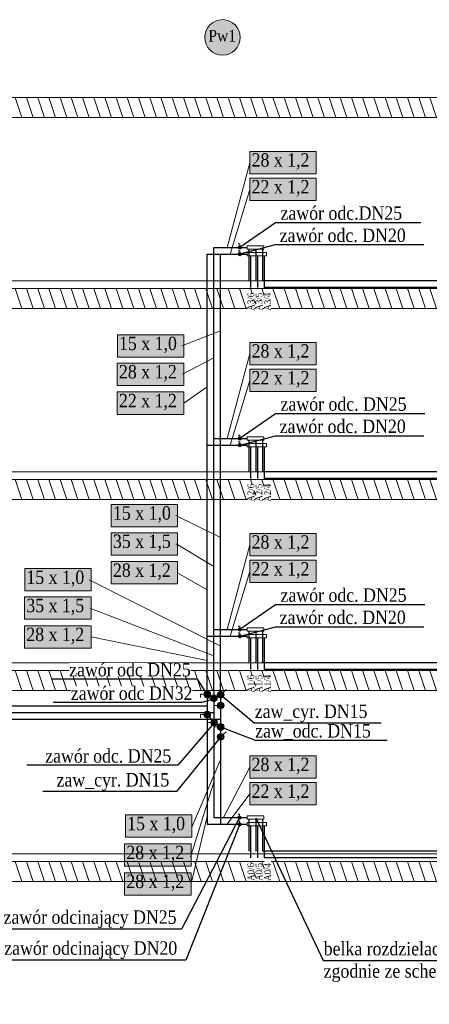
# Model space of a CAD drawing. Header units: millimetres. Extents: x -102560 to 77680, y 7163 to 33028.
# Tile 74 of 80: x 14679 to 20794, y 13900 to 28589. Entities that reach past the tile are written whole.
import ezdxf
from ezdxf import colors
from ezdxf.entities.mleader import LeaderData, LeaderLine
from ezdxf.enums import TextEntityAlignment as Align
from ezdxf.math import Vec2, Vec3

# ---------------------------------------------------------------- set-up
doc = ezdxf.new("R2010")
doc.units = ezdxf.units.MM
for name, color, linetype, lineweight, true_color in [('IS_Belka cwu', 7, 'Continuous', 0, 0x000000), ('IS_Belka zwu', 7, 'Continuous', 0, 0x000000), ('IS_Działka cyrkulacyjna', 7, 'Continuous', 30, 0x800080), ('IS_Działka cyrkulacyjna (Rozwinięcie)', 7, 'Continuous', 0, 0x000000), ('IS_Działka wody ciepłej', 1, 'Continuous', 30, 0xff0000), ('IS_Działka wody ciepłej (Rozwinięcie)', 7, 'Continuous', 0, 0x000000), ('IS_Działka wody ciepłej_etykieta', 7, 'Continuous', 0, 0x000000), ('IS_Działka wody zimnej (Rozwinięcie)', 7, 'Continuous', 0, 0x000000), ('IS_Działka wody zimnej_etykieta', 7, 'Continuous', 0, 0x000000), ('IS_Konstrukcja (Rozwinięcie)', 7, 'Continuous', 9, 0x000000), ('IS_Pion (Rozwinięcie)_etykieta2', 7, 'Continuous', 0, 0x000000), ('IS_Zawór3', 7, 'Continuous', 5, 0x000000)]:
    doc.layers.add(name, color=color, linetype=linetype, lineweight=lineweight, true_color=true_color)
for name, color, linetype, lineweight in [('IS_Działka wody ciepłej_podstropowa', 30, 'Continuous', 30), ('IS_Działka wody zimnej', 5, 'Continuous', 30), ('IS_Działka wody zimnej_podstropowa', 84, 'Continuous', 30), ('RR_IWK_ciepla woda', 10, 'C.W.U.', 40), ('RR_IWK_opisy', 7, 'Continuous', 0)]:
    doc.layers.add(name, color=color, linetype=linetype, lineweight=lineweight)
doc.styles.add('Garamond', font='GARA.TTF')
doc.styles.add('Garamond_____', font='GARA.TTF')
doc.styles.get("Standard").update_dxf_attribs({"font": 'arial.ttf'})
doc.linetypes.add('C.W.U.', pattern='A,16.8,-4.8,["C.W.U.",Standard,S=2.4,R=0,X=-2.4,Y=-1.2],-10.2', length=31.8)

# ---------------------------------------------------------------- blocks, each defined once
blk = doc.blocks.new('16_TypRysunkowyZaworu_Kurek_PL_00000000-0000-0000-0000-000000000000_Normal')
at = {"layer": 'IS_Zawór3', "lineweight": 50, "true_color": 0xffffff, "transparency": 33554687}
h = blk.add_hatch(color=7, dxfattribs=at)
edge = h.paths.add_edge_path(flags=0)
edge.add_arc((0, 0), 0.25, 0, 360)
at = {"layer": 'IS_Zawór3', "linetype": 'ByBlock', "lineweight": -2}
for points in [[(0, 0.5, 0), (0.25, 0.5, 0)], [(0, 0.25, 0), (0, 0.5, 0)]]:
    blk.add_polyline3d(points, dxfattribs=at)
blk.add_circle((0, 0), 0.25, dxfattribs=at)
blk = doc.blocks.new('4_TypRysunkowyZaworu_Kurek_PL_0bd83ec9-96a0-469b-8a8e-fb38eb52c89e_Normal')
at = {"layer": 'IS_Zawór3', "lineweight": 50, "true_color": 0xffffff, "transparency": 33554687}
h = blk.add_hatch(color=7, dxfattribs=at)
edge = h.paths.add_edge_path(flags=0)
edge.add_arc((0, 0), 0.25, 0, 360)
at = {"layer": 'IS_Zawór3', "linetype": 'ByBlock', "lineweight": -2}
for points in [[(0, 0.5, 0), (0.25, 0.5, 0)], [(0, 0.25, 0), (0, 0.5, 0)]]:
    blk.add_polyline3d(points, dxfattribs=at)
blk.add_circle((0, 0), 0.25, dxfattribs=at)
blk = doc.blocks.new('A$C687F53C9')
at = {"layer": 'IS_Zawór3', "lineweight": 50, "true_color": 0xffffff, "transparency": 33554687}
h = blk.add_hatch(color=7, dxfattribs=at)
edge = h.paths.add_edge_path(flags=0)
edge.add_arc((-409, 19), 50, -180, 180, ccw=False)
at = {"layer": 'IS_Zawór3', "ltscale": 40}
blk.add_line((-373, 53), (-328, 94), dxfattribs=at)
at = {"layer": 'IS_Zawór3', "linetype": 'ByBlock', "lineweight": -2}
blk.add_circle((-409, 19), 50, dxfattribs=at)

msp = doc.modelspace()

# ---------------------------------------------------------------- hatches: boundary and pattern name
at = {"layer": 'IS_Działka cyrkulacyjna (Rozwinięcie)', "lineweight": 50, "true_color": 0xffffff, "transparency": 33554687}
for points in [[(16137, 23555), (17127, 23555), (17127, 23888), (16137, 23888)], [(16047, 21024), (17037, 21024), (17037, 21358), (16047, 21358)], [(14754, 20066), (15744, 20066), (15744, 20400), (14754, 20400)]]:
    msp.add_hatch(color=7, dxfattribs=at).paths.add_polyline_path(points)
at = {"layer": 'IS_Działka wody ciepłej (Rozwinięcie)', "lineweight": 50, "true_color": 0xffffff, "transparency": 33554687}
for points in [[(16136, 22701), (17127, 22701), (17127, 23035), (16136, 23035)], [(16046, 20171), (17037, 20171), (17037, 20504), (16046, 20504)], [(14753, 19213), (15744, 19213), (15744, 19546), (14753, 19546)], [(16246, 15529), (17237, 15529), (17237, 15862), (16246, 15862)]]:
    msp.add_hatch(color=7, dxfattribs=at).paths.add_polyline_path(points)
at = {"layer": 'IS_Działka wody zimnej (Rozwinięcie)', "lineweight": 50, "true_color": 0xffffff, "transparency": 33554687}
for points in [[(16136, 23133), (17127, 23133), (17127, 23467), (16136, 23467)], [(16046, 20602), (17037, 20602), (17037, 20936), (16046, 20936)], [(14753, 19644), (15744, 19644), (15744, 19978), (14753, 19978)], [(16246, 15960), (17237, 15960), (17237, 16294), (16246, 16294)]]:
    msp.add_hatch(color=7, dxfattribs=at).paths.add_polyline_path(points)
at = {"layer": 'IS_Działka wody zimnej_etykieta', "lineweight": 50, "true_color": 0xffffff, "transparency": 33554687}
for points in [[(18116, 26291), (19107, 26291), (19107, 26625), (18116, 26625)], [(18116, 25891), (19107, 25891), (19107, 26225), (18116, 26225)], [(18116, 23441), (19107, 23441), (19107, 23775), (18116, 23775)], [(18116, 23041), (19107, 23041), (19107, 23375), (18116, 23375)], [(18116, 20591), (19107, 20591), (19107, 20925), (18116, 20925)], [(18116, 20191), (19107, 20191), (19107, 20525), (18116, 20525)], [(18116, 16875), (19107, 16875), (19107, 17209), (18116, 17209)]]:
    msp.add_hatch(color=7, dxfattribs=at).paths.add_polyline_path(points)
at = {"layer": 'IS_Konstrukcja (Rozwinięcie)', "true_color": 0xc0c0c0, "transparency": 33554687, "extrusion": (0, 0, -1)}
h = msp.add_hatch(dxfattribs=at)
h.set_pattern_fill('ANSI31', color=9, scale=50.000001, angle=206.6202, style=0)
h.set_pattern_definition([(251.62016, (2400, 27280.6), (150.6517, -50.0563), [])])
h.paths.add_polyline_path([(-77680, 27431), (-77680, 27131), (-2610, 27131), (-2610, 27431)])
h = msp.add_hatch(dxfattribs=at)
h.set_pattern_fill('ANSI31', color=9, scale=50.000001, angle=206.6202, style=0)
h.set_pattern_definition([(251.62016, (2400, 24430.6), (150.6517, -50.0563), [])])
h.paths.add_polyline_path([(-77680, 24581), (-77680, 24281), (-2610, 24281), (-2610, 24581)])
h = msp.add_hatch(dxfattribs=at)
h.set_pattern_fill('ANSI31', color=9, scale=50.000001, angle=206.6202, style=0)
h.set_pattern_definition([(251.62016, (2400, 21580.6), (150.6517, -50.0563), [])])
h.paths.add_polyline_path([(-77680, 21731), (-77680, 21431), (-2610, 21431), (-2610, 21731)])
h = msp.add_hatch(dxfattribs=at)
h.set_pattern_fill('ANSI31', color=9, scale=50.000001, angle=206.6202, style=0)
h.set_pattern_definition([(251.62016, (2400, 18730.6), (150.6517, -50.0563), [])])
h.paths.add_polyline_path([(-77680, 18881), (-77680, 18581), (-2610, 18581), (-2610, 18881)])
h = msp.add_hatch(dxfattribs=at)
h.set_pattern_fill('ANSI31', color=9, scale=50.000001, angle=206.6202, style=0)
h.set_pattern_definition([(251.62016, (2400, 15880.6), (150.6517, -50.0563), [])])
h.paths.add_polyline_path([(-77680, 16031), (-77680, 15731), (-2610, 15731), (-2610, 16031)])
at = {"layer": 'IS_Pion (Rozwinięcie)_etykieta2', "lineweight": 50, "true_color": 0xc0c0c0, "transparency": 33554560}
msp.add_hatch(color=9, dxfattribs=at).paths.add_polyline_path([(17972, 28325), (17959, 28407), (17921, 28480), (17863, 28539), (17789, 28576), (17707, 28589), (17625, 28576), (17552, 28539), (17493, 28480), (17455, 28407), (17442, 28325), (17455, 28243), (17493, 28169), (17552, 28111), (17625, 28073), (17707, 28060), (17789, 28073), (17863, 28111), (17921, 28169), (17959, 28243)])

# ---------------------------------------------------------------- linework, layer by layer
at = {"layer": 'IS_Belka cwu', "color": 18, "lineweight": 5, "true_color": 0x000000, "transparency": 33554687}
for points in [[(18362, 25118), (18075, 25118), (18075, 25068), (18362, 25068)], [(18362, 22268), (18075, 22268), (18075, 22218), (18362, 22218)], [(18362, 19418), (18075, 19418), (18075, 19368), (18362, 19368)]]:
    msp.add_lwpolyline(points, close=True, dxfattribs=at)
at = {"layer": 'IS_Belka zwu', "color": 18, "lineweight": 5, "true_color": 0x000000, "transparency": 33554687}
for points in [[(18325, 25218), (18075, 25218), (18075, 25168), (18325, 25168)], [(18325, 22368), (18075, 22368), (18075, 22318), (18325, 22318)], [(18325, 19518), (18075, 19518), (18075, 19468), (18325, 19468)]]:
    msp.add_lwpolyline(points, close=True, dxfattribs=at)
at = {"layer": 'IS_Działka cyrkulacyjna'}
for p, q in [((17679, 18502), (17679, 25093)), ((17679, 18502), (17679, 18150)), ((17679, 18150), (9547, 18150)), ((17679, 18150), (17679, 16586))]:
    msp.add_line(p, q, dxfattribs=at)
at = {"layer": 'IS_Działka cyrkulacyjna (Rozwinięcie)'}
for p, q in [((17100, 23722), (17679, 23947)), ((17010, 21191), (17679, 20863)), ((15718, 20233), (17681, 19244))]:
    msp.add_line(p, q, dxfattribs=at)
for points in [[(16137, 23555), (17127, 23555), (17127, 23888), (16137, 23888)], [(16047, 21024), (17037, 21024), (17037, 21358), (16047, 21358)], [(14754, 20066), (15744, 20066), (15744, 20400), (14754, 20400)]]:
    msp.add_lwpolyline(points, close=True, dxfattribs=at)
at = {"layer": 'IS_Działka wody ciepłej'}
for p, q in [((17479, 25093), (18077, 25093)), ((18127, 25068), (18127, 24593)), ((18227, 25068), (18227, 24593)), ((18327, 25068), (18327, 24593)), ((17479, 22243), (18077, 22243)), ((18127, 22218), (18127, 21743)), ((18227, 22218), (18227, 21743)), ((18327, 22218), (18327, 21743)), ((17479, 19393), (18077, 19393)), ((18127, 19368), (18127, 18893)), ((18227, 19368), (18227, 18893)), ((18327, 19368), (18327, 18893)), ((17477, 16586), (18075, 16586))]:
    msp.add_line(p, q, dxfattribs=at)
at = {"layer": 'IS_Działka wody ciepłej (Rozwinięcie)'}
for p, q in [((17127, 22868), (17479, 23111)), ((17037, 20338), (17479, 20081)), ((15744, 19380), (17477, 19028)), ((17479, 16703), (17246, 15722))]:
    msp.add_line(p, q, dxfattribs=at)
for points in [[(16136, 22701), (17127, 22701), (17127, 23035), (16136, 23035)], [(16046, 20171), (17037, 20171), (17037, 20504), (16046, 20504)], [(14753, 19213), (15744, 19213), (15744, 19546), (14753, 19546)], [(16246, 15529), (17237, 15529), (17237, 15862), (16246, 15862)]]:
    msp.add_lwpolyline(points, close=True, dxfattribs=at)
at = {"layer": 'IS_Działka wody ciepłej_podstropowa'}
for p, q in [((17479, 22282), (17479, 25093)), ((17479, 19432), (17479, 22282)), ((17479, 18482), (17479, 19432)), ((17479, 18482), (17479, 16586)), ((17477, 18350), (9347, 18350))]:
    msp.add_line(p, q, dxfattribs=at)
at = {"layer": 'IS_Działka wody zimnej'}
for p, q in [((17579, 25193), (18077, 25193)), ((18102, 25168), (18102, 24693)), ((18202, 25168), (18202, 24693)), ((18302, 25168), (18302, 24693)), ((29444, 24693), (18302, 24693)), ((17579, 22343), (18077, 22343)), ((18102, 22318), (18102, 21843)), ((18202, 22318), (18202, 21843)), ((18302, 22318), (18302, 21843)), ((29444, 21843), (18302, 21843)), ((17579, 19493), (18077, 19493)), ((18102, 19468), (18102, 18993)), ((18202, 19468), (18202, 18993)), ((18302, 19468), (18302, 18993)), ((29444, 18993), (18302, 18993)), ((17577, 16686), (18075, 16686)), ((18102, 16661), (18102, 16186))]:
    msp.add_line(p, q, dxfattribs=at)
at = {"layer": 'IS_Działka wody zimnej (Rozwinięcie)'}
for p, q in [((17107, 23300), (17579, 23543)), ((17017, 20769), (17579, 20431)), ((15725, 19811), (17578, 19100)), ((17231, 16094), (17579, 17216))]:
    msp.add_line(p, q, dxfattribs=at)
for points in [[(16136, 23133), (17127, 23133), (17127, 23467), (16136, 23467)], [(16046, 20602), (17037, 20602), (17037, 20936), (16046, 20936)], [(14753, 19644), (15744, 19644), (15744, 19978), (14753, 19978)], [(16246, 15960), (17237, 15960), (17237, 16294), (16246, 16294)]]:
    msp.add_lwpolyline(points, close=True, dxfattribs=at)
at = {"layer": 'IS_Działka wody zimnej_etykieta'}
for p, q in [((18115, 26454), (17778, 25193)), ((18116, 26058), (17821, 25093)), ((18115, 23604), (17778, 22343)), ((18116, 23208), (17821, 22243)), ((18115, 20754), (17778, 19493)), ((18116, 20358), (17821, 19393))]:
    msp.add_line(p, q, dxfattribs=at)
for points in [[(18116, 26291), (19107, 26291), (19107, 26625), (18116, 26625)], [(18116, 25891), (19107, 25891), (19107, 26225), (18116, 26225)], [(18116, 23441), (19107, 23441), (19107, 23775), (18116, 23775)], [(18116, 23041), (19107, 23041), (19107, 23375), (18116, 23375)], [(18116, 20591), (19107, 20591), (19107, 20925), (18116, 20925)], [(18116, 20191), (19107, 20191), (19107, 20525), (18116, 20525)], [(18116, 16875), (19107, 16875), (19107, 17209), (18116, 17209)]]:
    msp.add_lwpolyline(points, close=True, dxfattribs=at)
at = {"layer": 'IS_Działka wody zimnej_podstropowa'}
for p, q in [((17579, 19532), (17579, 25193)), ((17579, 24282), (17579, 25193)), ((17579, 21432), (17579, 22382)), ((17579, 18582), (17579, 19532)), ((17579, 18582), (17579, 16686)), ((17579, 18250), (8039, 18250))]:
    msp.add_line(p, q, dxfattribs=at)
at = {"layer": 'IS_Konstrukcja (Rozwinięcie)'}
for p, q in [((2670, 27431), (71971, 27431)), ((2670, 27131), (71971, 27131)), ((2670, 24693), (71971, 24693)), ((2670, 24581), (71971, 24581)), ((2670, 24281), (71971, 24281)), ((2670, 21843), (71971, 21843)), ((2670, 21731), (71971, 21731)), ((2670, 21431), (71971, 21431)), ((2670, 18993), (71971, 18993)), ((2670, 18881), (71971, 18881)), ((2670, 18581), (71971, 18581)), ((-60060, 16143), (71971, 16143)), ((2670, 16031), (71971, 16031)), ((2670, 15731), (71971, 15731))]:
    msp.add_line(p, q, dxfattribs=at)
at = {"layer": 'IS_Pion (Rozwinięcie)_etykieta2'}
msp.add_circle((17707, 28325), 265, dxfattribs=at)

# ---------------------------------------------------------------- block references
at = {"layer": 'IS_Zawór3', "xscale": -100, "yscale": 100, "zscale": 100}
for p in [(17964, 25193), (17964, 25093), (17964, 22343), (17964, 22243), (17964, 19493), (17964, 19393), (17962, 16686), (17962, 16586)]:
    msp.add_blockref('16_TypRysunkowyZaworu_Kurek_PL_00000000-0000-0000-0000-000000000000_Normal', p, dxfattribs=at)

# ---------------------------------------------------------------- texts
at = {"layer": 'IS_Działka cyrkulacyjna (Rozwinięcie)', "color": 204, "style": 'Garamond_____'}
for p in [(16162, 23860), (16072, 21330), (14779, 20371)]:
    msp.add_text('15 x 1,0', height=200, dxfattribs=at).set_placement(p, align=Align.TOP_LEFT)
at = {"layer": 'IS_Działka wody ciepłej_etykieta', "color": 30, "transparency": 33554687, "style": 'Garamond_____'}
for s, p in [('22 x 1,2', (16161, 23007)), ('28 x 1,2', (16071, 20476)), ('28 x 1,2', (14778, 19518)), ('28 x 1,2', (16271, 15834))]:
    msp.add_text(s, height=200, dxfattribs=at).set_placement(p, align=Align.TOP_LEFT)
at = {"layer": 'IS_Działka wody zimnej_etykieta', "color": 5, "transparency": 33554687, "style": 'Garamond_____'}
for p in [(18141, 26597), (18141, 23747), (18141, 20897)]:
    msp.add_text('28 x 1,2', height=200, dxfattribs=at).set_placement(p, align=Align.TOP_LEFT)
at = {"layer": 'IS_Działka wody zimnej_etykieta', "color": 96, "true_color": 0x008000, "transparency": 33554687, "style": 'Garamond_____'}
for s, p in [('28 x 1,2', (16161, 23438)), ('35 x 1,5', (16071, 20908)), ('35 x 1,5', (14778, 19950)), ('28 x 1,2', (16271, 16265))]:
    msp.add_text(s, height=200, dxfattribs=at).set_placement(p, align=Align.TOP_LEFT)
at = {"layer": 'IS_Pion (Rozwinięcie)_etykieta2', "style": 'Garamond_____'}
msp.add_text('Pw1', height=175, dxfattribs=at).set_placement((17496, 28438), align=Align.TOP_LEFT)
at = {"layer": 'RR_IWK_ciepla woda', "linetype": 'Continuous', "ltscale": 20, "style": 'Garamond_____'}
for p in [(18141, 26197), (18141, 23347), (18141, 20497), (18141, 17180)]:
    msp.add_text('22 x 1,2', height=200, dxfattribs=at).set_placement(p, align=Align.TOP_LEFT)

# ---------------------------------------------------------------- next in the draw order: texts
at = {"char_height": 100, "width": 260.58, "attachment_point": 1, "rotation": 90, "style": 'Garamond_____', "bg_fill": 3, "box_fill_scale": 1, "bg_fill_color": 256, "bg_fill_true_color": 13158600, "bg_fill_transparency": 0}
for s, insert in [('A3/5', (18200, 24249)), ('A2/5', (18200, 21399))]:
    msp.add_mtext(s, dxfattribs=dict(at, insert=insert))

# ---------------------------------------------------------------- next in the draw order: leaders
at = {"layer": 'IS_Działka cyrkulacyjna (Rozwinięcie)'}
ml = msp.add_multileader_mtext('Standard', dxfattribs=at)
ml.set_content('\\C0;zawór odc.DN25', color=2, style='Garamond_____')
ml.set_leader_properties()
ml.build(insert=Vec2(0, 0))
ml.multileader.update_dxf_attribs({"text_left_attachment_type": 6, "text_right_attachment_type": 6})
ctx = ml.context
ctx.base_point, ctx.char_height, ctx.plane_origin = Vec3(18571, 25565), 200, Vec3(-117995, 163048)
ctx.left_attachment, ctx.right_attachment = 6, 6
notes = []
notes.append((ctx, [(0, (1, 1, 0), (18497, 25565), (1, 0), 74, [(0, [(17964, 25193)], 0, [])])]))
ctx.mtext.insert, ctx.mtext.width = Vec3(18573, 25805), 2872.25
ctx.mtext.has_bg_fill, ctx.mtext.bg_color, ctx.mtext.bg_scale_factor, ctx.mtext.bg_transparency, ctx.mtext.use_window_bg_color = 1, -1027028792, 1, 0, 1
ml = msp.add_multileader_mtext('Standard', dxfattribs=at)
ml.set_content('\\C0;zawór odc. DN25', color=2, style='Garamond_____')
ml.set_leader_properties()
ml.build(insert=Vec2(0, 0))
ml.multileader.update_dxf_attribs({"text_left_attachment_type": 6, "text_right_attachment_type": 6})
ctx = ml.context
ctx.base_point, ctx.char_height, ctx.plane_origin = Vec3(18571, 22715), 200, Vec3(-117995, 160198)
ctx.left_attachment, ctx.right_attachment = 6, 6
notes.append((ctx, [(0, (1, 1, 0), (18497, 22715), (1, 0), 74, [(0, [(17964, 22343)], 0, [])])]))
ctx.mtext.insert, ctx.mtext.width = Vec3(18573, 22955), 2872.25
ctx.mtext.has_bg_fill, ctx.mtext.bg_color, ctx.mtext.bg_scale_factor, ctx.mtext.bg_transparency, ctx.mtext.use_window_bg_color = 1, -1027028792, 1, 0, 1
ml = msp.add_multileader_mtext('Standard', dxfattribs=at)
ml.set_content('\\C0;zawór odc. DN25', color=2, style='Garamond_____')
ml.set_leader_properties()
ml.build(insert=Vec2(0, 0))
ml.multileader.update_dxf_attribs({"text_left_attachment_type": 6, "text_right_attachment_type": 6})
ctx = ml.context
ctx.base_point, ctx.char_height, ctx.plane_origin = Vec3(18571, 19865), 200, Vec3(-117995, 157348)
ctx.left_attachment, ctx.right_attachment = 6, 6
notes.append((ctx, [(0, (1, 1, 0), (18497, 19865), (1, 0), 74, [(0, [(17964, 19493)], 0, [])])]))
ctx.mtext.insert, ctx.mtext.width = Vec3(18573, 20105), 2872.25
ctx.mtext.has_bg_fill, ctx.mtext.bg_color, ctx.mtext.bg_scale_factor, ctx.mtext.bg_transparency, ctx.mtext.use_window_bg_color = 1, -1027028792, 1, 0, 1
ml = msp.add_multileader_mtext('Standard', dxfattribs=at)
ml.set_content('\\C0;zawór odcinający DN25', color=2, style='Garamond_____')
ml.set_leader_properties()
ml.build(insert=Vec2(0, 0))
ml.multileader.update_dxf_attribs({"text_left_attachment_type": 6, "text_right_attachment_type": 6})
ctx = ml.context
ctx.base_point, ctx.char_height, ctx.plane_origin = Vec3(14185, 15020), 200, Vec3(-122381, 152504)
ctx.left_attachment, ctx.right_attachment, ctx.text_align_type = 6, 6, 2
notes.append((ctx, [(0, (1, 1, 0), (17097, 15020), (-1, 0), 74, [(0, [(17963, 16690)], 0, [])])]))
ctx.mtext.insert, ctx.mtext.width, ctx.mtext.alignment = Vec3(17021, 15301), 2872.25, 3
ctx.mtext.has_bg_fill, ctx.mtext.bg_color, ctx.mtext.bg_scale_factor, ctx.mtext.bg_transparency, ctx.mtext.use_window_bg_color = 1, -1027028792, 1, 0, 1
ml = msp.add_multileader_mtext('Standard', dxfattribs=at)
ml.set_content('\\C0;belka rozdzielaczowa zgodnie ze schematem', color=2, style='Garamond_____')
ml.set_leader_properties()
ml.build(insert=Vec2(0, 0))
ml.multileader.update_dxf_attribs({"text_left_attachment_type": 6, "text_right_attachment_type": 6})
ctx = ml.context
ctx.base_point, ctx.char_height, ctx.plane_origin = Vec3(19217, 14551), 200, Vec3(-122144, 152500)
ctx.left_attachment, ctx.right_attachment = 6, 6
notes.append((ctx, [(0, (1, 1, 0), (19207, 14551), (1, 0), 8, [(0, [(18200, 16686)], 0, [])])]))
ctx.mtext.insert, ctx.mtext.width = Vec3(19217, 14830), 2872.25
ctx.mtext.has_bg_fill, ctx.mtext.bg_color, ctx.mtext.bg_scale_factor, ctx.mtext.bg_transparency, ctx.mtext.use_window_bg_color = 1, -1027028792, 1, 0, 1
at = {"layer": 'RR_IWK_opisy'}
ml = msp.add_multileader_mtext('Standard', dxfattribs=at)
ml.set_content('zawór odc. DN25', color=256, style='Garamond')
ml.set_leader_properties()
ml.build(insert=Vec2(0, 0))
ml.multileader.update_dxf_attribs({"text_left_attachment_type": 6, "text_right_attachment_type": 6, "dogleg_length": 0.36, "arrow_head_size": 0.18})
ctx = ml.context
ctx.base_point, ctx.char_height, ctx.arrow_head_size, ctx.landing_gap_size, ctx.plane_origin = Vec3(14905, 17465), 200, 0.18, 0.09, Vec3(-263463, 95907)
ctx.left_attachment, ctx.right_attachment, ctx.text_align_type = 6, 6, 2
notes.append((ctx, [(0, (1, 1, 0), (17042, 17465), (-1, 0), 100, [(1, [(17479, 18223), (17583, 18100)], 0, [])])]))
ctx.mtext.insert, ctx.mtext.alignment = Vec3(16942, 17705), 3
ctx.mtext.has_bg_fill, ctx.mtext.bg_color, ctx.mtext.bg_scale_factor, ctx.mtext.bg_transparency, ctx.mtext.use_window_bg_color = 1, -1027028792, 1, 0, 1
for ctx, leaders in notes:
    for number, flags, end, landing, length, lines in leaders:
        leader = LeaderData()
        leader.index, (leader.has_last_leader_line, leader.has_dogleg_vector, leader.attachment_direction) = number, flags
        leader.last_leader_point, leader.dogleg_vector, leader.dogleg_length = Vec3(end), Vec3(landing), length
        for number, points, colour, breaks in lines:
            line = LeaderLine()
            line.index, line.vertices, line.color, line.breaks = number, Vec3.list(points), colors.encode_raw_color(colour), breaks
            leader.lines.append(line)
        ctx.leaders.append(leader)

# ---------------------------------------------------------------- next in the draw order: linework, layer by layer
at = {"layer": 'IS_Belka cwu', "color": 18, "lineweight": 5, "true_color": 0x000000, "transparency": 33554687}
msp.add_lwpolyline([(18362, 16611), (18075, 16611), (18075, 16561), (18362, 16561)], close=True, dxfattribs=at)
at = {"layer": 'IS_Belka zwu', "color": 18, "lineweight": 5, "true_color": 0x000000, "transparency": 33554687}
msp.add_lwpolyline([(18325, 16711), (18075, 16711), (18075, 16661), (18325, 16661)], close=True, dxfattribs=at)
at = {"layer": 'IS_Działka wody ciepłej'}
for p, q in [((18127, 16561), (18127, 16086)), ((18227, 16561), (18227, 16086)), ((18327, 16561), (18327, 16086))]:
    msp.add_line(p, q, dxfattribs=at)
at = {"layer": 'IS_Działka wody zimnej'}
for p, q in [((18202, 16661), (18202, 16186)), ((18302, 16661), (18302, 16186)), ((29444, 16186), (18302, 16186))]:
    msp.add_line(p, q, dxfattribs=at)

# ---------------------------------------------------------------- next in the draw order: texts
at = {"char_height": 100, "attachment_point": 1, "rotation": 90, "style": 'Garamond_____', "bg_fill": 3, "box_fill_scale": 1, "bg_fill_color": 256, "bg_fill_true_color": 13158600, "bg_fill_transparency": 0}
for s, insert, width in [('A3/4', (18329, 24249), 294.38), ('A3/6', (18080, 24249), 260.58), ('A2/6', (18080, 21399), 260.58), ('A2/4', (18329, 21399), 294.38)]:
    msp.add_mtext(s, dxfattribs=dict(at, insert=insert, width=width))

# ---------------------------------------------------------------- next in the draw order: leaders
at = {"layer": 'IS_Działka cyrkulacyjna (Rozwinięcie)'}
ml = msp.add_multileader_mtext('Standard', dxfattribs=at)
ml.set_content('\\C0;zawór odc. DN20', color=2, style='Garamond_____')
ml.set_leader_properties()
ml.build(insert=Vec2(0, 0))
ml.multileader.update_dxf_attribs({"text_left_attachment_type": 6, "text_right_attachment_type": 6})
ctx = ml.context
ctx.base_point, ctx.char_height, ctx.plane_origin = Vec3(18558, 25233), 200, Vec3(-117993, 162947)
ctx.left_attachment, ctx.right_attachment = 6, 6
notes = []
notes.append((ctx, [(0, (1, 1, 0), (18496, 25233), (1, 0), 62, [(0, [(17964, 25093)], 0, [])])]))
ctx.mtext.insert, ctx.mtext.width = Vec3(18560, 25473), 2872.25
ctx.mtext.has_bg_fill, ctx.mtext.bg_color, ctx.mtext.bg_scale_factor, ctx.mtext.bg_transparency, ctx.mtext.use_window_bg_color = 1, -1027028792, 1, 0, 1
ml = msp.add_multileader_mtext('Standard', dxfattribs=at)
ml.set_content('\\C0;zawór odc. DN20', color=2, style='Garamond_____')
ml.set_leader_properties()
ml.build(insert=Vec2(0, 0))
ml.multileader.update_dxf_attribs({"text_left_attachment_type": 6, "text_right_attachment_type": 6})
ctx = ml.context
ctx.base_point, ctx.char_height, ctx.plane_origin = Vec3(18558, 22383), 200, Vec3(-117993, 160097)
ctx.left_attachment, ctx.right_attachment = 6, 6
notes.append((ctx, [(0, (1, 1, 0), (18496, 22383), (1, 0), 62, [(0, [(17964, 22243)], 0, [])])]))
ctx.mtext.insert, ctx.mtext.width = Vec3(18560, 22623), 2872.25
ctx.mtext.has_bg_fill, ctx.mtext.bg_color, ctx.mtext.bg_scale_factor, ctx.mtext.bg_transparency, ctx.mtext.use_window_bg_color = 1, -1027028792, 1, 0, 1
ml = msp.add_multileader_mtext('Standard', dxfattribs=at)
ml.set_content('\\C0;zawór odc. DN20', color=2, style='Garamond_____')
ml.set_leader_properties()
ml.build(insert=Vec2(0, 0))
ml.multileader.update_dxf_attribs({"text_left_attachment_type": 6, "text_right_attachment_type": 6})
ctx = ml.context
ctx.base_point, ctx.char_height, ctx.plane_origin = Vec3(18558, 19533), 200, Vec3(-117993, 157247)
ctx.left_attachment, ctx.right_attachment = 6, 6
notes.append((ctx, [(0, (1, 1, 0), (18496, 19533), (1, 0), 62, [(0, [(17964, 19393)], 0, [])])]))
ctx.mtext.insert, ctx.mtext.width = Vec3(18560, 19773), 2872.25
ctx.mtext.has_bg_fill, ctx.mtext.bg_color, ctx.mtext.bg_scale_factor, ctx.mtext.bg_transparency, ctx.mtext.use_window_bg_color = 1, -1027028792, 1, 0, 1
ml = msp.add_multileader_mtext('Standard', dxfattribs=at)
ml.set_content('\\C0;zawór odcinający DN20', color=2, style='Garamond_____')
ml.set_leader_properties()
ml.build(insert=Vec2(0, 0))
ml.multileader.update_dxf_attribs({"text_left_attachment_type": 6, "text_right_attachment_type": 6})
ctx = ml.context
ctx.base_point, ctx.char_height, ctx.plane_origin = Vec3(14190, 14559), 200, Vec3(-122379, 152403)
ctx.left_attachment, ctx.right_attachment, ctx.text_align_type = 6, 6, 2
notes.append((ctx, [(0, (1, 1, 0), (17157, 14559), (-1, 0), 124, [(0, [(17965, 16589)], 0, [])])]))
ctx.mtext.insert, ctx.mtext.width, ctx.mtext.alignment = Vec3(17031, 14839), 2872.25, 3
ctx.mtext.has_bg_fill, ctx.mtext.bg_color, ctx.mtext.bg_scale_factor, ctx.mtext.bg_transparency, ctx.mtext.use_window_bg_color = 1, -1027028792, 1, 0, 1
at = {"layer": 'RR_IWK_opisy'}
ml = msp.add_multileader_mtext('Standard', dxfattribs=at)
ml.set_content('zawór odc DN32', color=256, style='Garamond')
ml.set_leader_properties()
ml.build(insert=Vec2(0, 0))
ml.multileader.update_dxf_attribs({"text_left_attachment_type": 6, "text_right_attachment_type": 6, "dogleg_length": 0.36, "arrow_head_size": 0.18})
ctx = ml.context
ctx.base_point, ctx.char_height, ctx.arrow_head_size, ctx.landing_gap_size, ctx.plane_origin = Vec3(15214, 18402), 200, 0.18, 0.09, Vec3(-263334, 96241)
ctx.left_attachment, ctx.right_attachment, ctx.text_align_type = 6, 6, 2
notes.append((ctx, [(0, (1, 1, 0), (17398, 18402), (-1, 0), 140, [(1, [(17589, 18462), (17628, 18467)], 0, [])])]))
ctx.mtext.insert, ctx.mtext.alignment = Vec3(17258, 18642), 3
ctx.mtext.has_bg_fill, ctx.mtext.bg_color, ctx.mtext.bg_scale_factor, ctx.mtext.bg_transparency, ctx.mtext.use_window_bg_color = 1, -1027028792, 1, 0, 1
for ctx, leaders in notes:
    for number, flags, end, landing, length, lines in leaders:
        leader = LeaderData()
        leader.index, (leader.has_last_leader_line, leader.has_dogleg_vector, leader.attachment_direction) = number, flags
        leader.last_leader_point, leader.dogleg_vector, leader.dogleg_length = Vec3(end), Vec3(landing), length
        for number, points, colour, breaks in lines:
            line = LeaderLine()
            line.index, line.vertices, line.color, line.breaks = number, Vec3.list(points), colors.encode_raw_color(colour), breaks
            leader.lines.append(line)
        ctx.leaders.append(leader)

# ---------------------------------------------------------------- next in the draw order: hatches: boundary and pattern name
at = {"layer": 'IS_Działka wody ciepłej (Rozwinięcie)', "lineweight": 50, "true_color": 0xffffff, "transparency": 33554687}
msp.add_hatch(color=7, dxfattribs=at).paths.add_polyline_path([(16259, 16392), (17250, 16392), (17250, 16725), (16259, 16725)])

# ---------------------------------------------------------------- next in the draw order: linework, layer by layer
at = {"layer": 'IS_Działka wody ciepłej'}
for p, q in [((28057, 24592), (18327, 24593)), ((28057, 21742), (18327, 21743))]:
    msp.add_line(p, q, dxfattribs=at)
at = {"layer": 'IS_Działka wody ciepłej (Rozwinięcie)'}
msp.add_lwpolyline([(16259, 16392), (17250, 16392), (17250, 16725), (16259, 16725)], close=True, dxfattribs=at)
at = {"layer": 'IS_Działka wody zimnej_etykieta'}
msp.add_line((18115, 17038), (17776, 16586), dxfattribs=at)

# ---------------------------------------------------------------- next in the draw order: block references
at = {"layer": 'IS_Zawór3', "xscale": -200, "yscale": 200, "zscale": 200}
for p, rotation in [((17479, 18525), 89.99999999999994), ((17479, 18223), 89.99999999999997)]:
    msp.add_blockref('4_TypRysunkowyZaworu_Kurek_PL_0bd83ec9-96a0-469b-8a8e-fb38eb52c89e_Normal', p, dxfattribs=dict(at, rotation=rotation))

# ---------------------------------------------------------------- next in the draw order: texts
at = {"insert": (18200, 15742), "char_height": 100, "width": 260.58, "attachment_point": 1, "rotation": 90, "style": 'Garamond_____', "bg_fill": 3, "box_fill_scale": 1, "bg_fill_color": 256, "bg_fill_true_color": 13158600, "bg_fill_transparency": 0}
msp.add_mtext('A0/5', dxfattribs=at)
at = {"layer": 'IS_Działka cyrkulacyjna', "style": 'Garamond_____'}
msp.add_text('15 x 1,0', height=200, dxfattribs=at).set_placement((16284, 16697), align=Align.TOP_LEFT)

# ---------------------------------------------------------------- next in the draw order: leaders
at = {"layer": 'RR_IWK_opisy'}
ml = msp.add_multileader_mtext('Standard', dxfattribs=at)
ml.set_content('zaw_odc. DN15', color=256, style='Garamond')
ml.set_leader_properties()
ml.build(insert=Vec2(0, 0))
ml.multileader.update_dxf_attribs({"text_left_attachment_type": 6, "text_right_attachment_type": 6, "dogleg_length": 0.36, "arrow_head_size": 0.18})
ctx = ml.context
ctx.base_point, ctx.char_height, ctx.arrow_head_size, ctx.landing_gap_size, ctx.plane_origin = Vec3(18193, 17840), 200, 0.18, 0.09, Vec3(-263234, 96241)
ctx.left_attachment, ctx.right_attachment = 6, 6
notes = []
notes.append((ctx, [(0, (1, 1, 0), (18193, 17840), (1, 0), 0.36, [(1, [(17678, 18354), (17675, 18041)], 0, [])])]))
ctx.mtext.insert = Vec3(18194, 18080)
ctx.mtext.has_bg_fill, ctx.mtext.bg_color, ctx.mtext.bg_scale_factor, ctx.mtext.bg_transparency, ctx.mtext.use_window_bg_color = 1, -1027028792, 1, 0, 1
for ctx, leaders in notes:
    for number, flags, end, landing, length, lines in leaders:
        leader = LeaderData()
        leader.index, (leader.has_last_leader_line, leader.has_dogleg_vector, leader.attachment_direction) = number, flags
        leader.last_leader_point, leader.dogleg_vector, leader.dogleg_length = Vec3(end), Vec3(landing), length
        for number, points, colour, breaks in lines:
            line = LeaderLine()
            line.index, line.vertices, line.color, line.breaks = number, Vec3.list(points), colors.encode_raw_color(colour), breaks
            leader.lines.append(line)
        ctx.leaders.append(leader)

# ---------------------------------------------------------------- next in the draw order: hatches: boundary and pattern name
at = {"layer": 'IS_Działka wody zimnej_etykieta', "lineweight": 50, "true_color": 0xffffff, "transparency": 33554687}
msp.add_hatch(color=7, dxfattribs=at).paths.add_polyline_path([(18116, 17274), (19107, 17274), (19107, 17607), (18116, 17607)])

# ---------------------------------------------------------------- next in the draw order: linework, layer by layer
at = {"layer": 'IS_Działka wody zimnej_etykieta'}
msp.add_lwpolyline([(18116, 17274), (19107, 17274), (19107, 17607), (18116, 17607)], close=True, dxfattribs=at)

# ---------------------------------------------------------------- next in the draw order: texts
at = {"char_height": 100, "attachment_point": 1, "rotation": 90, "style": 'Garamond_____', "bg_fill": 3, "box_fill_scale": 1, "bg_fill_color": 256, "bg_fill_true_color": 13158600, "bg_fill_transparency": 0}
for s, insert, width in [('A0/6', (18080, 15742), 260.58), ('A0/4', (18329, 15742), 294.38)]:
    msp.add_mtext(s, dxfattribs=dict(at, insert=insert, width=width))
at = {"layer": 'IS_Działka wody zimnej_etykieta', "color": 5, "transparency": 33554687, "style": 'Garamond_____'}
msp.add_text('28 x 1,2', height=200, dxfattribs=at).set_placement((18141, 17579), align=Align.TOP_LEFT)

# ---------------------------------------------------------------- next in the draw order: leaders
at = {"layer": 'IS_Działka cyrkulacyjna (Rozwinięcie)'}
ml = msp.add_multileader_mtext('Standard', dxfattribs=at)
ml.set_content('\\C0;zaw_cyr. DN15', color=2, style='Garamond_____')
ml.set_leader_properties()
ml.build(insert=Vec2(0, 0))
ml.multileader.update_dxf_attribs({"text_left_attachment_type": 6, "text_right_attachment_type": 6})
ctx = ml.context
ctx.base_point, ctx.char_height, ctx.plane_origin = Vec3(18184, 18097), 200, Vec3(-122646, 153214)
ctx.left_attachment, ctx.right_attachment = 6, 6
notes = []
notes.append((ctx, [(0, (1, 1, 0), (18178, 18097), (1, 0), 8, [(0, [(17679, 18519)], 0, [])])]))
ctx.mtext.insert, ctx.mtext.width = Vec3(18188, 18372), 1899.07
ctx.mtext.has_bg_fill, ctx.mtext.bg_color, ctx.mtext.bg_scale_factor, ctx.mtext.bg_transparency, ctx.mtext.use_window_bg_color = 1, -1027028792, 1, 0, 1
ml = msp.add_multileader_mtext('Standard', dxfattribs=at)
ml.set_content('\\C0;zaw_cyr. DN15', color=2, style='Garamond_____')
ml.set_leader_properties()
ml.build(insert=Vec2(0, 0))
ml.multileader.update_dxf_attribs({"text_left_attachment_type": 6, "text_right_attachment_type": 6})
ctx = ml.context
ctx.base_point, ctx.char_height, ctx.plane_origin = Vec3(15135, 17073), 200, Vec3(-122646, 152619)
ctx.left_attachment, ctx.right_attachment, ctx.text_align_type = 6, 6, 2
notes.append((ctx, [(0, (1, 1, 0), (17022, 17073), (-1, 0), 108, [(0, [(17679, 17888)], 0, [])])]))
ctx.mtext.insert, ctx.mtext.width, ctx.mtext.alignment = Vec3(16912, 17349), 1912.93, 3
ctx.mtext.has_bg_fill, ctx.mtext.bg_color, ctx.mtext.bg_scale_factor, ctx.mtext.bg_transparency, ctx.mtext.use_window_bg_color = 1, -1027028792, 1, 0, 1
for ctx, leaders in notes:
    for number, flags, end, landing, length, lines in leaders:
        leader = LeaderData()
        leader.index, (leader.has_last_leader_line, leader.has_dogleg_vector, leader.attachment_direction) = number, flags
        leader.last_leader_point, leader.dogleg_vector, leader.dogleg_length = Vec3(end), Vec3(landing), length
        for number, points, colour, breaks in lines:
            line = LeaderLine()
            line.index, line.vertices, line.color, line.breaks = number, Vec3.list(points), colors.encode_raw_color(colour), breaks
            leader.lines.append(line)
        ctx.leaders.append(leader)

# ---------------------------------------------------------------- next in the draw order: linework, layer by layer
at = {"layer": 'IS_Działka wody ciepłej'}
msp.add_line((28057, 16086), (18327, 16086), dxfattribs=at)
at = {"layer": 'IS_Działka wody ciepłej (Rozwinięcie)'}
msp.add_line((17678, 17548), (17250, 16544), dxfattribs=at)
at = {"layer": 'IS_Działka wody zimnej_etykieta'}
msp.add_line((18116, 17440), (17722, 16686), dxfattribs=at)

# ---------------------------------------------------------------- next in the draw order: block references
at = {"layer": 'IS_Zawór3', "xscale": -200, "yscale": 200, "zscale": 200}
for p, rotation in [((17579, 18467), 89.99999999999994), ((17679, 18358), 89.99999999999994), ((17581, 18105, 0), 89.99999999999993), ((17679, 18038), 89.99999999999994)]:
    msp.add_blockref('4_TypRysunkowyZaworu_Kurek_PL_0bd83ec9-96a0-469b-8a8e-fb38eb52c89e_Normal', p, dxfattribs=dict(at, rotation=rotation))
at = {"layer": 'IS_Zawór3', "ltscale": 40}
for p in [(18088, 18500), (18088, 17870)]:
    msp.add_blockref('A$C687F53C9', p, dxfattribs=at)

# ---------------------------------------------------------------- next in the draw order: texts
at = {"insert": (18200, 18549), "char_height": 100, "width": 260.58, "attachment_point": 1, "rotation": 90, "style": 'Garamond_____', "bg_fill": 3, "box_fill_scale": 1, "bg_fill_color": 256, "bg_fill_true_color": 13158600, "bg_fill_transparency": 0}
msp.add_mtext('A1/5', dxfattribs=at)

# ---------------------------------------------------------------- next in the draw order: texts
at = {"char_height": 100, "attachment_point": 1, "rotation": 90, "style": 'Garamond_____', "bg_fill": 3, "box_fill_scale": 1, "bg_fill_color": 256, "bg_fill_true_color": 13158600, "bg_fill_transparency": 0}
for s, insert, width in [('A1/6', (18080, 18549), 260.58), ('A1/4', (18329, 18549), 294.38)]:
    msp.add_mtext(s, dxfattribs=dict(at, insert=insert, width=width))

# ---------------------------------------------------------------- next in the draw order: leaders
at = {"layer": 'RR_IWK_opisy'}
ml = msp.add_multileader_mtext('Standard', dxfattribs=at)
ml.set_content('zawór odc DN25', color=256, style='Garamond')
ml.set_leader_properties()
ml.build(insert=Vec2(0, 0))
ml.multileader.update_dxf_attribs({"text_left_attachment_type": 6, "text_right_attachment_type": 6, "dogleg_length": 0.36, "arrow_head_size": 0.18})
ctx = ml.context
ctx.base_point, ctx.char_height, ctx.arrow_head_size, ctx.landing_gap_size, ctx.plane_origin = Vec3(15196, 18752), 200, 0.18, 0.09, Vec3(-263172, 97194)
ctx.left_attachment, ctx.right_attachment, ctx.text_align_type = 6, 6, 2
notes = []
notes.append((ctx, [(0, (1, 1, 0), (17333, 18752), (-1, 0), 100, [(0, [(17479, 18525)], 0, [])])]))
ctx.mtext.insert, ctx.mtext.alignment = Vec3(17233, 18992), 3
ctx.mtext.has_bg_fill, ctx.mtext.bg_color, ctx.mtext.bg_scale_factor, ctx.mtext.bg_transparency, ctx.mtext.use_window_bg_color = 1, -1027028792, 1, 0, 1
for ctx, leaders in notes:
    for number, flags, end, landing, length, lines in leaders:
        leader = LeaderData()
        leader.index, (leader.has_last_leader_line, leader.has_dogleg_vector, leader.attachment_direction) = number, flags
        leader.last_leader_point, leader.dogleg_vector, leader.dogleg_length = Vec3(end), Vec3(landing), length
        for number, points, colour, breaks in lines:
            line = LeaderLine()
            line.index, line.vertices, line.color, line.breaks = number, Vec3.list(points), colors.encode_raw_color(colour), breaks
            leader.lines.append(line)
        ctx.leaders.append(leader)

# ---------------------------------------------------------------- next in the draw order: linework, layer by layer
at = {"layer": 'IS_Działka wody ciepłej'}
msp.add_line((28057, 18892), (18327, 18893), dxfattribs=at)

doc.saveas('drawing.dxf')
